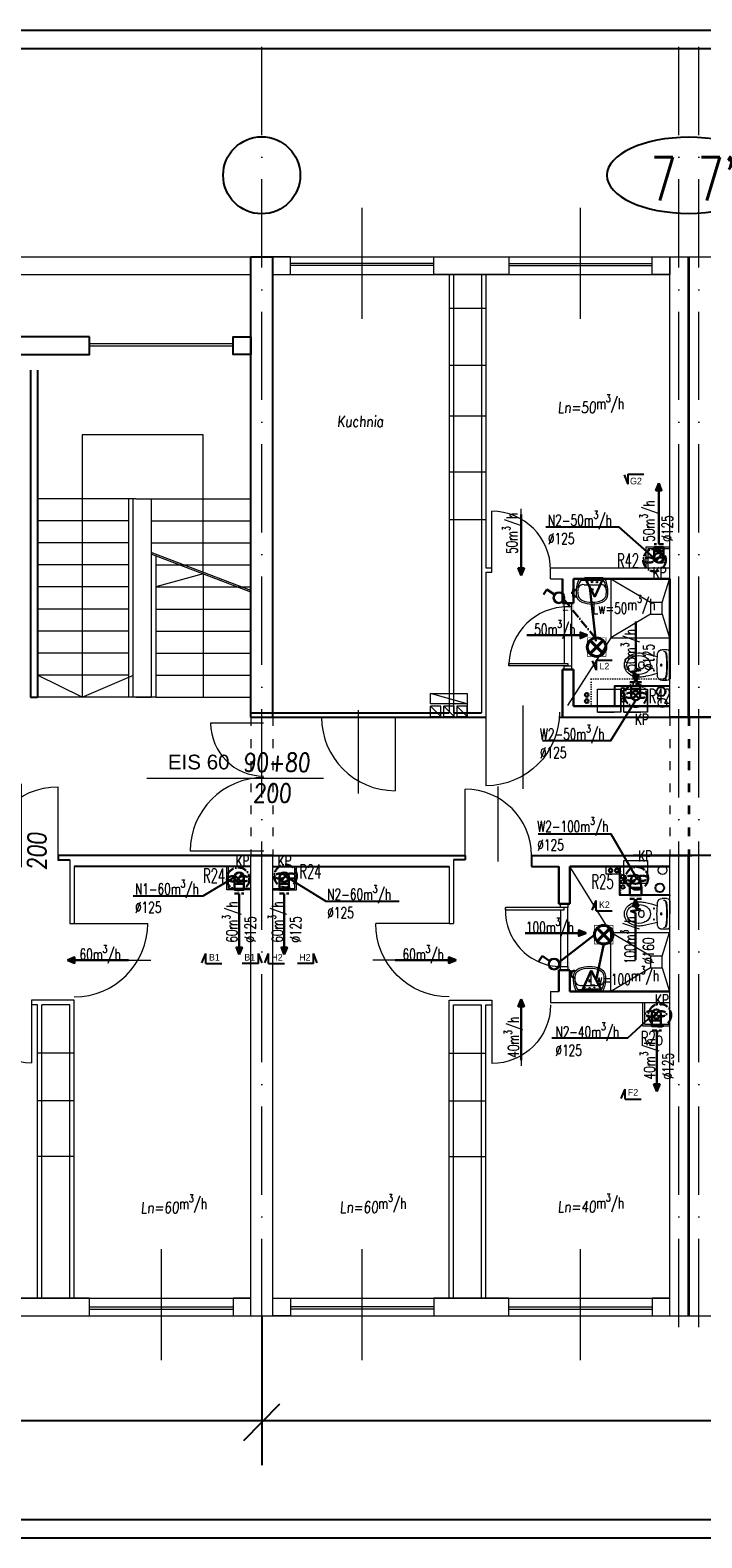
# Model space of a CAD drawing. Header units: millimetres. Extents: x -6513 to 30474, y -6915 to 65597.
# Tile 57 of 256: x -271 to 642, y 5435 to 7485. Entities that reach past the tile are written whole.
import ezdxf
from ezdxf.enums import TextEntityAlignment as Align

# ---------------------------------------------------------------- set-up
doc = ezdxf.new("R2010")
doc.units = ezdxf.units.MM
for name, pattern in [('ACAD_ISO03W100', [30, 12, -18]), ('ACAD_ISO10W100', [18, 12, -3, 0, -3]), ('DASHED', [19.05, 12.7, -6.35]), ('DOT', [6.35, 0, -6.35])]:
    doc.linetypes.add(name, pattern=pattern)
doc.layers.get('0').update_dxf_attribs({"color": 8})
for name, color, linetype in [('A200_General07', 8, 'Continuous'), ('A200_General08', 8, 'Continuous'), ('A270_text04', 8, 'Continuous'), ('DB_inst_pomocn', 8, 'Continuous'), ('DB_WM_nawiew-opis', 8, 'Continuous'), ('DB_WM_odnośniki opis', 8, 'Continuous'), ('DB_WM_wywies-opis', 8, 'Continuous')]:
    doc.layers.add(name, color=color, linetype=linetype)
for name, color, linetype, lineweight in [('A_cienka', 8, 'Continuous', 5), ('A_linia przekroj', 8, 'Continuous', 25), ('A_opisy', 8, 'Continuous', 13), ('A_osie', 8, 'ACAD_ISO10W100', 5), ('A_przerywana', 8, 'ACAD_ISO03W100', 5), ('A_widok', 8, 'Continuous', 13), ('cieńkie', 8, 'Continuous', 9), ('DB-WM-nawiew-opis', 8, 'Continuous', 25), ('DB-WM-nawiew-opis-odnośnik', 8, 'Continuous', 30), ('DB-WM-wywiew-opis', 8, 'Continuous', 25), ('DB-WM-wywiew-opis-odnośnik', 8, 'Continuous', 30), ('DB_WM_nawiew', 8, 'Continuous', 30), ('DB_WM_wywiew', 8, 'Continuous', 30), ('DB_WM_ścianka nowa', 8, 'Continuous', 25), ('E_gniazda wtykowe', 1, 'Continuous', 30), ('E_oświetlenie', 1, 'Continuous', 30), ('E_technologia', 1, 'ACAD_ISO10W100', 30), ('noew ściany archwig', 8, 'Continuous', 9), ('R-TABELKA', 8, 'Continuous', 25), ('snitarne archwig nowe', 8, 'Continuous', 9), ('Stolarka ARCHWIG', 8, 'Continuous', 5), ('widokowe ARCHWIG', 8, 'Continuous', 5), ('wyburzenia', 8, 'DOT', 20), ('Ściany ARCHWIG', 8, 'Continuous', 30)]:
    doc.layers.add(name, color=color, linetype=linetype, lineweight=lineweight)
doc.styles.add('BRH', font='txt')
doc.styles.add('ROMANSS', font='romans.shx', dxfattribs={"width": 0.8, "oblique": 5})
doc.styles.add('SIMPLEXD', font='SIMPLEX.SHX', dxfattribs={"width": 0.6})
doc.styles.get("Standard").update_dxf_attribs({"font": 'txt.shx', "width": 0.9})
doc.styles.add('tabelka', font='ARIAL.TTF')

# ---------------------------------------------------------------- blocks, each defined once
blk = doc.blocks.new('drzwi schem')
at = {"color": 252, "ltscale": 10}
blk.add_line((0.5, -0.093), (0.5, 1.04), dxfattribs=at)
at = {"color": 252}
blk.add_line((0, 0), (0, 1), dxfattribs=at)
blk.add_arc((0, 0), 1, 0, 90, dxfattribs=at)
blk = doc.blocks.new('klop oli 2')
at = {"layer": 'snitarne archwig nowe', "color": 252}
for p, q in [((3.8, 20.9), (10.5, 20.9)), ((0, 17.2), (0, 0)), ((0, -17.2), (0, 0)), ((3.8, 0), (3.8, 1)), ((3.8, 0), (3.8, -1)), ((38.9, 4.5), (37, 4.5)), ((38.9, -4.5), (37, -4.5)), ((3.8, -20.9), (10.5, -20.9))]:
    blk.add_line(p, q, dxfattribs=at)
for centre, radius in [((11.5, 0), 1.27), ((11.5, 0), 1.27), ((21.6, 7.5), 0.706), ((21.6, -7.5), 0.706)]:
    blk.add_circle(centre, radius, dxfattribs=at)
for centre, radius, start, end in [((3.8, 17.2), 3.76, 90, 180), ((10.5, 14.9), 6.02, 6.7931, 90), ((144.9, 0), 141.2, 173.7281, 180), ((144.9, 0), 141.2, 180, 186.2719), ((144.9, 0), 140.5, 173.6694, 180), ((144.9, 0), 140.5, 180, 186.3306), ((8.4, 15), 3.76, 90, 173.7281), ((9, 15.1), 3.76, 100.2428, 173.7859), ((-114.7, 0), 132.1, 0, 6.7931), ((-114.7, 0), 132.1, 353.2069, 0), ((80, -215.2), 235.3, 101.5744, 105.544), ((43.3, 0), 16.9, 173.7581, 180), ((43.3, 0), 16.9, 180, 186.2419), ((37.3, 0.7), 10.9, 117.4027, 173.7581), ((43.1, -10.6), 23.5, 101.6195, 117.4027), ((44.8, -39.8), 56.5, 94.3794, 102.2907), ((63.6, 0), 28.2, 173.3508, 180), ((63.6, 0), 28.2, 180, 186.6492), ((37, 3.1), 1.41, 90, 173.3508), ((42.4, -7.4), 20.3, 60.8839, 101.6195), ((38.9, 1.7), 2.82, 36.8699, 90), ((41.4, -8), 24.5, 51.2869, 92.3028), ((36.6, 0), 5.65, 0, 36.8699), ((36.6, 0), 5.65, 323.1301, 0), ((46.6, 0), 11.8, 0, 60.8839), ((46.6, 0), 11.8, 299.1161, 0), ((46.6, 0), 15.1, 0, 47.5638), ((46.6, 0), 15.1, 312.4362, 0), ((3.8, -17.2), 3.76, 180, 270), ((8.4, -15), 3.76, 186.2719, 270), ((9, -15.1), 3.76, 186.2141, 259.7572), ((10.5, -14.9), 6.02, 270, 353.2069), ((80, 215.2), 235.3, 254.456, 258.4256), ((37.3, -0.7), 10.9, 186.2419, 242.5973), ((43.1, 10.6), 23.5, 242.5973, 258.3805), ((44.8, 39.8), 56.5, 257.7093, 265.6206), ((37, -3.1), 1.41, 186.6492, 270), ((42.4, 7.4), 20.3, 258.3805, 299.1161), ((38.9, -1.7), 2.82, 270, 323.1301), ((41.4, 8), 24.5, 267.6972, 308.7131)]:
    blk.add_arc(centre, radius, start, end, dxfattribs=at)
blk = doc.blocks.new('umywalka oli2')
at = {"layer": 'snitarne archwig nowe', "color": 252}
for p, q in [((20.9, 21.6), (13.7, 21.6)), ((0, 17.6), (0, 0)), ((0, 0), (0, -17.6)), ((2, 15.4), (2, 0)), ((2, 0), (2, -15.4)), ((7.9, 0), (7.9, 10.8)), ((7.9, -10.8), (7.9, 0)), ((13.7, -21.6), (20.9, -21.6))]:
    blk.add_line(p, q, dxfattribs=at)
for centre, radius in [((4.1, 0), 1.11), ((4.5, 6.6), 0.994), ((14.5, 0), 1.48), ((14.5, 0), 0.946), ((4.5, -6.6), 0.994)]:
    blk.add_circle(centre, radius, dxfattribs=at)
for centre, radius, start, end in [((15.6, -9.9), 31.5, 93.3155, 119.5931), ((20.2, 9.5), 12.2, 20.9395, 86.4287), ((14.2, -1.1), 20.5, 88.5847, 126.5008), ((15.3, 12), 7.48, 91.7023, 188.8292), ((17.3, -1.9), 21.5, 82.9063, 97.0937), ((20.4, 10.2), 9.2, 23.1986, 92.7468), ((-1.2, 0), 33.1, 360, 24.6987), ((-1.2, 0), 33.1, 335.3013, 0), ((-3.2, 0), 37.4, 360, 21.6896), ((-3.2, 0), 37.4, 338.3104, 0), ((15.6, 9.9), 31.5, 240.4069, 266.6845), ((14.2, 1.1), 20.5, 233.4992, 271.4153), ((15.3, -12), 7.48, 171.1708, 268.2977), ((17.3, 1.9), 21.5, 262.9063, 277.0937), ((20.4, -10.2), 9.2, 267.2532, 336.8014), ((20.2, -9.5), 12.2, 273.5713, 339.0605)]:
    blk.add_arc(centre, radius, start, end, dxfattribs=at)
blk = doc.blocks.new('A$C2355049C')
at = {"layer": 'DB-WM-nawiew-opis-odnośnik'}
h = blk.add_hatch(color=256, dxfattribs=at)
h.paths.add_polyline_path([(0, -9.8), (3.9, -9.8), (0, 0)])
h.paths.add_polyline_path([(0, 0), (-3.9, -9.8), (0, -9.8)])
at = {"layer": 'DB-WM-nawiew-opis-odnośnik', "flags": 128}
for points in [[(0, 0), (-3.9, -9.8), (0, -9.8)], [(0, -82.9), (0, 0)], [(0, 0), (3.9, -9.8), (0, -9.8)]]:
    blk.add_lwpolyline(points, dxfattribs=at)
blk = doc.blocks.new('A$C620C4C60')
at = {"layer": 'DB-WM-wywiew-opis-odnośnik'}
h = blk.add_hatch(color=256, dxfattribs=at)
h.paths.add_polyline_path([(0, 0), (9.8, 3.9), (9.8, 0)])
h.paths.add_polyline_path([(9.8, 0), (9.8, -3.9), (0, 0)])
at = {"layer": 'DB-WM-wywiew-opis-odnośnik', "flags": 128}
for points in [[(0, 0), (9.8, 3.9), (9.8, 0)], [(0, 0), (12.1, 0)], [(0, 0), (9.8, -3.9), (9.8, 0)], [(12.1, 0), (14.4, -6.5), (16.6, 6.4), (18.9, 0)], [(18.9, 0), (82.9, 0)]]:
    blk.add_lwpolyline(points, dxfattribs=at)
blk = doc.blocks.new('Sect Mk right')
at = {"layer": 'A200_General07', "color": 1}
for p, q in [((0, 6.01), (0, -0.21)), ((0, 6.01), (3.92, 6.01)), ((0.29, 7.48), (3.92, 6.01))]:
    blk.add_line(p, q, dxfattribs=at)
at = {"layer": 'A270_text04', "color": 0, "style": 'BRH'}
blk.add_attdef('-', text='', height=4.51, dxfattribs=at).set_placement((1.77, 1.49), align=Align.MIDDLE)
blk = doc.blocks.new('gw1')
at = {"layer": 'E_gniazda wtykowe'}
for p, q in [((99083.8, 55833.1), (99083.8, 55845.4)), ((99083.8, 55839.3), (99080.1, 55839.3))]:
    blk.add_line(p, q, dxfattribs=at)
blk.add_arc((99089.8, 55839), 6.04, 87.7958, 267.7958, dxfattribs=at)
blk = doc.blocks.new('raster')
at = {"layer": 'E_oświetlenie', "lineweight": 40}
for p, q in [((-21.2, 21.2), (21.2, -21.2)), ((21.2, 21.2), (-21.2, -21.2))]:
    blk.add_line(p, q, dxfattribs=at)
at = {"layer": 'E_oświetlenie', "const_width": 2}
blk.add_lwpolyline([(-30, -30), (30, -30), (30, 30), (-30, 30)], close=True, dxfattribs=at)
at = {"layer": 'E_oświetlenie', "lineweight": 40}
blk.add_circle((0, 0), 30, dxfattribs=at)

msp = doc.modelspace()

# ---------------------------------------------------------------- linework, layer by layer
at = {"layer": 'A_cienka', "ltscale": 10}
for p, q in [((180.054, 7092.253), (180.054, 7243.05)), ((477.054, 7092.253), (477.054, 7243.05)), ((-92.946, 5676.253), (-92.946, 5827.05)), ((180.054, 5676.253), (180.054, 5827.05)), ((477.054, 5676.253), (477.054, 5827.05))]:
    msp.add_line(p, q, dxfattribs=at)
at = {"layer": 'A_cienka'}
for p, q in [((-2791.446, 7176.652), (2345.554, 7176.652)), ((-2791.446, 7176.652), (4632.554, 7176.652)), ((277.554, 7167.652), (82.554, 7167.652)), ((277.554, 7164.652), (82.554, 7164.652)), ((379.554, 7167.652), (574.554, 7167.652)), ((379.554, 7164.652), (574.554, 7164.652)), ((-511.446, 7152.652), (28.554, 7152.652)), ((58.554, 7152.652), (598.554, 7152.652)), ((623.554, 7152.652), (625.554, 7152.652)), ((298.554, 7106.773), (348.554, 7106.773)), ((-190.446, 7058.652), (4.554, 7058.652)), ((-190.446, 7055.652), (4.554, 7055.652)), ((298.554, 7029.283), (348.554, 7029.283)), ((298.554, 6960.247), (348.554, 6960.247)), ((298.554, 6884.166), (348.554, 6884.166)), ((298.554, 6819.356), (348.554, 6819.356)), ((-211.446, 6093.947), (-261.446, 6093.947)), ((298.554, 6093.947), (348.554, 6093.947)), ((-211.446, 6029.137), (-261.446, 6029.137)), ((298.554, 6029.137), (348.554, 6029.137)), ((-211.446, 5953.057), (-261.446, 5953.057)), ((298.554, 5953.057), (348.554, 5953.057)), ((-511.446, 5760.652), (28.554, 5760.652)), ((-190.446, 5748.652), (4.554, 5748.652)), ((-190.446, 5745.652), (4.554, 5745.652)), ((58.554, 5760.652), (598.554, 5760.652)), ((277.554, 5748.652), (82.554, 5748.652)), ((277.554, 5745.652), (82.554, 5745.652)), ((379.554, 5748.652), (574.554, 5748.652)), ((379.554, 5745.652), (574.554, 5745.652)), ((623.554, 5760.652), (625.554, 5760.652)), ((-2791.446, 5736.652), (2345.554, 5736.652)), ((-2791.446, 5736.652), (7529.554, 5736.652))]:
    msp.add_line(p, q, dxfattribs=at)
at = {"layer": 'A_linia przekroj'}
for p, q in [((28.554, 6550.652), (28.554, 7176.652)), ((28.554, 7176.652), (58.554, 7176.652)), ((58.554, 6550.652), (58.554, 7176.652)), ((-270.868, 7022.385), (-270.868, 6577.652)), ((-261.446, 7022.385), (-261.446, 6577.652)), ((58.554, 6550.652), (58.554, 6877.269)), ((-270.868, 6577.652), (-261.446, 6577.652)), ((28.554, 6556.652), (298.554, 6556.652)), ((28.554, 6550.652), (348.554, 6550.652)), ((304.554, 6556.652), (342.554, 6556.652)), ((449.554, 6550.652), (806.994, 6550.652)), ((838.768, 6550.652), (598.554, 6550.652)), ((58.554, 6362.652), (-233.232, 6362.652)), ((-233.232, 6362.652), (-233.232, 6356.652)), ((-233.232, 6356.652), (-217.446, 6356.652)), ((28.554, 6362.652), (320.339, 6362.652)), ((320.339, 6356.652), (304.554, 6356.652)), ((320.339, 6362.652), (320.339, 6356.652)), ((410.339, 6362.652), (628.554, 6362.652)), ((410.339, 6362.652), (410.339, 6347.652)), ((838.768, 6362.652), (598.554, 6362.652)), ((28.554, 6347.652), (-211.446, 6347.652)), ((58.554, 6347.652), (298.554, 6347.652)), ((410.339, 6347.652), (447.554, 6347.652))]:
    msp.add_line(p, q, dxfattribs=at)
for points in [[(-190.446, 7067.652), (-292.446, 7067.652), (-292.446, 7043.652), (-190.446, 7043.652)], [(28.554, 7043.652), (4.554, 7043.652), (4.554, 7067.652), (28.554, 7067.652)]]:
    msp.add_lwpolyline(points, close=True, dxfattribs=at)
at = {"layer": 'A_osie', "ltscale": 10}
for p, q in [((43.554, 5721.209), (43.554, 7473.268)), ((611.035, 5721.209), (611.035, 7473.268)), ((638.115, 5721.209), (638.115, 7473.268))]:
    msp.add_line(p, q, dxfattribs=at)
at = {"layer": 'A_przerywana', "linetype": 'ByBlock'}
for p, q in [((598.554, 6781.652), (566.054, 6781.652)), ((566.054, 6781.652), (566.054, 6753.652)), ((598.554, 6779.652), (568.554, 6779.652)), ((568.554, 6779.652), (568.554, 6753.652)), ((-3.946, 6315.652), (-3.946, 6347.652)), ((-1.446, 6317.652), (-1.446, 6347.652)), ((88.554, 6317.652), (88.554, 6347.652)), ((91.054, 6315.652), (91.054, 6347.652)), ((28.554, 6315.652), (-3.946, 6315.652)), ((28.554, 6317.652), (-1.446, 6317.652)), ((58.554, 6317.652), (88.554, 6317.652)), ((58.554, 6315.652), (91.054, 6315.652)), ((562.054, 6130.652), (562.054, 6162.652)), ((564.554, 6132.652), (564.554, 6162.652)), ((598.554, 6130.652), (562.054, 6130.652)), ((598.554, 6132.652), (564.554, 6132.652))]:
    msp.add_line(p, q, dxfattribs=at)
at = {"layer": 'A_przerywana'}
for p, q in [((28.554, 6550.652), (28.554, 6362.652)), ((58.554, 6550.652), (58.554, 6362.652)), ((598.554, 6550.652), (598.554, 6362.652)), ((623.554, 6550.652), (623.554, 6362.652)), ((625.554, 6550.652), (625.554, 6362.652))]:
    msp.add_line(p, q, dxfattribs=at)
at = {"layer": 'A_przerywana', "color": 252}
for p, q in [((28.554, 6550.652), (28.554, 6362.652)), ((28.554, 6550.652), (28.554, 6362.652)), ((58.554, 6550.652), (58.554, 6362.652)), ((58.554, 6550.652), (58.554, 6362.652)), ((58.554, 6550.652), (58.554, 6362.652)), ((58.554, 6550.652), (58.554, 6362.652)), ((598.554, 6550.652), (598.554, 6362.652)), ((598.554, 6550.652), (598.554, 6362.652)), ((623.554, 6550.652), (623.554, 6362.652)), ((623.554, 6550.652), (623.554, 6362.652)), ((625.554, 6550.652), (625.554, 6362.652)), ((625.554, 6550.652), (625.554, 6362.652))]:
    msp.add_line(p, q, dxfattribs=at)
at = {"layer": 'A_widok', "ltscale": 5}
for p, q in [((598.554, 6550.652), (598.554, 7176.652)), ((598.554, 6550.652), (598.554, 7176.652)), ((598.554, 7176.652), (623.554, 7176.652)), ((623.554, 6550.652), (623.554, 7176.652)), ((625.554, 6550.652), (625.554, 7176.652)), ((625.554, 7176.652), (650.554, 7176.652)), ((298.554, 7152.652), (298.554, 6556.652)), ((304.554, 7152.652), (304.554, 6753.652)), ((342.554, 7152.652), (342.554, 6753.652)), ((348.554, 7152.652), (348.554, 6753.652)), ((-127.868, 6847.652), (-261.446, 6847.652)), ((-137.702, 6847.652), (-137.702, 6577.652)), ((-131.702, 6847.652), (-131.702, 6577.652)), ((-127.868, 6847.652), (28.554, 6847.652)), ((-106.612, 6847.652), (-106.612, 6577.652)), ((-212.145, 6817.652), (-261.446, 6817.652)), ((-137.702, 6817.652), (-212.145, 6817.652)), ((-106.612, 6817.652), (-26.17, 6817.652)), ((-26.17, 6817.652), (28.554, 6817.652)), ((-137.702, 6787.652), (-261.446, 6787.652)), ((-106.612, 6787.652), (28.554, 6787.652)), ((28.554, 6722.961), (-106.612, 6774.509)), ((28.554, 6720.821), (-106.612, 6772.369)), ((-100.612, 6770.08), (-100.612, 6577.652)), ((-137.702, 6757.652), (-261.446, 6757.652)), ((-100.612, 6757.652), (28.554, 6757.652)), ((304.554, 6753.652), (304.554, 6556.652)), ((342.554, 6753.652), (342.554, 6556.652)), ((348.554, 6753.652), (356.46, 6753.652)), ((348.554, 6747.652), (348.554, 6550.652)), ((348.554, 6747.652), (356.46, 6747.652)), ((356.46, 6747.652), (356.46, 6753.652)), ((436.46, 6753.652), (598.554, 6753.652)), ((436.46, 6738.652), (436.46, 6753.652)), ((-137.702, 6727.652), (-261.446, 6727.652)), ((-100.612, 6727.652), (28.554, 6727.652)), ((436.46, 6738.652), (452.554, 6738.652)), ((-137.702, 6697.652), (-261.446, 6697.652)), ((-100.612, 6697.652), (28.554, 6697.652)), ((-137.702, 6667.652), (-261.446, 6667.652)), ((-100.612, 6667.652), (28.554, 6667.652)), ((-137.702, 6637.652), (-261.446, 6637.652)), ((-100.612, 6637.652), (28.554, 6637.652)), ((-200.868, 6577.652), (-261.446, 6607.652)), ((-137.702, 6607.652), (-261.446, 6607.652)), ((-100.612, 6607.652), (28.554, 6607.652)), ((-137.702, 6577.652), (-261.446, 6577.652)), ((-100.612, 6577.652), (-137.702, 6577.652)), ((-127.868, 6577.652), (-131.702, 6577.652)), ((-127.868, 6577.652), (-106.612, 6577.652)), ((-100.612, 6577.652), (28.554, 6577.652)), ((46.115, 6542.556), (-25.885, 6542.556)), ((-112.658, 6467.83), (127.421, 6467.83)), ((-217.446, 6356.652), (-217.446, 6270.236)), ((46.306, 6368.479), (-53.694, 6368.479)), ((28.554, 5736.652), (28.554, 6362.652)), ((58.554, 5736.652), (58.554, 6362.652)), ((304.554, 6356.652), (304.554, 6270.236)), ((598.554, 5736.652), (598.554, 6362.652)), ((623.554, 5736.652), (623.554, 6362.652)), ((625.554, 5736.652), (625.554, 6362.652)), ((-211.446, 6347.652), (-211.446, 6270.236)), ((298.554, 6347.652), (298.554, 6270.236)), ((-217.446, 6270.236), (-211.446, 6270.236)), ((298.554, 6270.236), (304.554, 6270.236)), ((436.46, 6177.652), (447.554, 6177.652)), ((436.46, 6177.652), (436.46, 6162.652)), ((-211.446, 6165.652), (-269.353, 6165.652)), ((-269.353, 6165.652), (-269.353, 6159.652)), ((-261.446, 6159.652), (-269.353, 6159.652)), ((-261.446, 5760.652), (-261.446, 6159.652)), ((-255.446, 5760.652), (-255.446, 6159.652)), ((-217.446, 6159.652), (-255.446, 6159.652)), ((-217.446, 5760.652), (-217.446, 6159.652)), ((-211.446, 5760.652), (-211.446, 6165.652)), ((298.554, 5760.652), (298.554, 6165.652)), ((298.554, 6165.652), (356.46, 6165.652)), ((304.554, 5760.652), (304.554, 6159.652)), ((304.554, 6159.652), (342.554, 6159.652)), ((342.554, 5760.652), (342.554, 6159.652)), ((348.554, 5760.652), (348.554, 6159.652)), ((348.554, 6159.652), (356.46, 6159.652)), ((356.46, 6165.652), (356.46, 6159.652)), ((436.46, 6162.652), (598.554, 6162.652)), ((28.554, 5736.652), (58.554, 5736.652)), ((598.554, 5736.652), (623.554, 5736.652)), ((625.554, 5736.652), (650.554, 5736.652))]:
    msp.add_line(p, q, dxfattribs=at)
at = {"layer": 'A_widok'}
for p, q in [((-36.029, 6934.549), (-200.868, 6934.549)), ((-200.868, 6934.549), (-200.868, 6847.652)), ((-36.029, 6745.451), (-36.029, 6934.549)), ((-36.029, 6745.451), (-100.612, 6727.652)), ((-36.029, 6745.451), (-36.029, 6577.652))]:
    msp.add_line(p, q, dxfattribs=at)
at = {"layer": 'A_widok', "ltscale": 5}
for points in [[(58.554, 7152.652), (82.554, 7152.652), (82.554, 7176.652), (58.554, 7176.652)], [(277.554, 7176.652), (379.554, 7176.652), (379.554, 7152.652), (277.554, 7152.652)], [(598.554, 7152.652), (574.554, 7152.652), (574.554, 7176.652), (598.554, 7176.652)], [(-292.446, 5736.652), (-190.446, 5736.652), (-190.446, 5760.652), (-292.446, 5760.652)], [(28.554, 5760.652), (4.554, 5760.652), (4.554, 5736.652), (28.554, 5736.652)], [(58.554, 5760.652), (82.554, 5760.652), (82.554, 5736.652), (58.554, 5736.652)], [(277.554, 5736.652), (379.554, 5736.652), (379.554, 5760.652), (277.554, 5760.652)], [(598.554, 5760.652), (574.554, 5760.652), (574.554, 5736.652), (598.554, 5736.652)]]:
    msp.add_lwpolyline(points, close=True, dxfattribs=at)
msp.add_lwpolyline([(-200.868, 6847.652), (-200.868, 6577.652), (-130.868, 6607.652)], dxfattribs=at)
for centre, radius, start, end in [((46.115, 6542.556), 72, 180, 270), ((46.306, 6368.479), 100, 90, 180)]:
    msp.add_arc(centre, radius, start, end, dxfattribs=at)
at = {"layer": 'cieńkie'}
for p, q in [((273.115, 6582.652), (323.115, 6582.652)), ((323.115, 6568.652), (273.206, 6582.652)), ((273.206, 6568.652), (273.206, 6582.652)), ((293.615, 6582.652), (320.615, 6582.652)), ((323.115, 6582.652), (323.115, 6551.652)), ((500.115, 6588.652), (532.115, 6588.652)), ((500.115, 6557.652), (500.115, 6588.652)), ((502.615, 6588.652), (529.615, 6588.652)), ((532.115, 6557.652), (532.115, 6588.652)), ((532.115, 6588.652), (532.115, 6557.652)), ((536.115, 6588.652), (568.115, 6588.652)), ((536.115, 6557.652), (536.115, 6588.652)), ((538.615, 6588.652), (565.615, 6588.652)), ((568.115, 6588.652), (568.115, 6557.652)), ((287.115, 6565.652), (273.115, 6565.652)), ((287.115, 6551.652), (273.115, 6565.652)), ((273.115, 6551.652), (273.115, 6565.652)), ((323.115, 6568.652), (273.206, 6568.652)), ((287.115, 6551.652), (287.115, 6565.652)), ((305.115, 6565.652), (291.115, 6565.652)), ((291.115, 6551.652), (291.115, 6565.652)), ((305.115, 6551.652), (291.115, 6565.652)), ((305.115, 6551.652), (305.115, 6565.652)), ((323.115, 6565.652), (309.115, 6565.652)), ((309.115, 6565.652), (309.115, 6551.652)), ((309.115, 6565.652), (323.115, 6551.652)), ((323.115, 6551.652), (323.115, 6565.652)), ((532.115, 6557.652), (532.115, 6571.652)), ((568.115, 6557.652), (568.115, 6571.652)), ((273.115, 6551.652), (287.115, 6551.652)), ((291.115, 6551.652), (305.115, 6551.652)), ((309.115, 6551.652), (323.115, 6551.652)), ((500.115, 6557.652), (514.115, 6557.652)), ((532.115, 6557.652), (500.115, 6557.652)), ((509.115, 6557.652), (523.115, 6557.652)), ((536.115, 6557.652), (550.115, 6557.652)), ((568.115, 6557.652), (536.115, 6557.652)), ((545.115, 6557.652), (559.115, 6557.652)), ((536.115, 6355.652), (568.115, 6355.652)), ((536.115, 6324.652), (536.115, 6355.652)), ((538.615, 6355.652), (565.615, 6355.652)), ((568.115, 6355.652), (568.115, 6324.652)), ((568.115, 6324.652), (568.115, 6338.652)), ((536.115, 6324.652), (550.115, 6324.652)), ((568.115, 6324.652), (536.115, 6324.652)), ((545.115, 6324.652), (559.115, 6324.652))]:
    msp.add_line(p, q, dxfattribs=at)
for centre in [(588.741, 6569.907), (588.741, 6342.719)]:
    msp.add_circle(centre, 6, dxfattribs=at)
at = {"layer": 'DB-WM-nawiew-opis'}
for points in [[(429.952, 6809.508), (529.047, 6809.508), (578.787, 6765.642)], [(-131.106, 6307.768), (-36.125, 6307.768), (7.76, 6333.879)], [(230.6, 6299.964), (131.282, 6299.964), (79.146, 6332.339)], [(438.241, 6114.449), (541.643, 6114.449), (576.202, 6146.118)]]:
    msp.add_lwpolyline(points, dxfattribs=at)
at = {"layer": 'DB-WM-wywiew-opis'}
for points in [[(425.382, 6518.923), (518.537, 6518.863), (552.204, 6573.964)], [(419.45, 6391.969), (518.484, 6391.969), (551.065, 6335.849)]]:
    msp.add_lwpolyline(points, dxfattribs=at)
at = {"layer": 'DB_inst_pomocn'}
for centre, radius in [((534.811, 6588.1), 2.5), ((534.811, 6581.044), 2.5), ((586.571, 6585.349), 6), ((534.811, 6573.873), 2.5), ((534.811, 6333.948), 2.5), ((534.811, 6326.892), 2.5), ((534.811, 6319.721), 2.5), ((584.94, 6318.522), 6)]:
    msp.add_circle(centre, radius, dxfattribs=at)
at = {"layer": 'DB_WM_nawiew', "linetype": 'DASHED', "ltscale": 0.5}
for points in [[(589.866, 6785.725), (577.366, 6785.725)], [(6.698, 6310.652), (19.198, 6310.652)], [(67.909, 6310.652), (80.409, 6310.652)], [(574.748, 6124.652), (587.248, 6124.652)]]:
    msp.add_lwpolyline(points, dxfattribs=at)
at = {"layer": 'DB_WM_nawiew'}
for points in [[(589.866, 6772.367), (589.866, 6781.652), (577.366, 6781.652), (577.366, 6772.367)], [(589.866, 6767.367), (589.866, 6776.367), (577.366, 6776.367), (577.366, 6767.367)], [(587.518, 6772.249), (579.715, 6762.484)], [(9.047, 6328.128), (16.849, 6337.893)], [(70.258, 6328.128), (78.061, 6337.893)], [(6.698, 6333.01), (6.698, 6324.01), (19.198, 6324.01), (19.198, 6333.01)], [(6.698, 6324.01), (6.698, 6315.652), (19.198, 6315.652), (19.198, 6324.01)], [(67.909, 6333.01), (67.909, 6324.01), (80.409, 6324.01), (80.409, 6333.01)], [(67.909, 6324.01), (67.909, 6315.652), (80.409, 6315.652), (80.409, 6324.01)], [(67.909, 6322.21), (67.909, 6315.652), (80.409, 6315.652), (80.409, 6322.21)], [(576.452, 6142.128), (584.255, 6151.893)], [(574.104, 6147.01), (574.104, 6138.01), (586.604, 6138.01), (586.604, 6147.01)], [(574.104, 6139.01), (574.104, 6130.652), (586.604, 6130.652), (586.604, 6139.01)]]:
    msp.add_lwpolyline(points, dxfattribs=at)
at = {"layer": 'DB_WM_odnośniki opis'}
msp.add_circle((43.554, 7287.418), 52.401, dxfattribs=at)
at = {"layer": 'DB_WM_odnośniki opis', "color": 0, "extrusion": (0, 0, -1)}
msp.add_ellipse((624.568, 7287.418), major_axis=(111.531, 0), ratio=0.46389876, dxfattribs=at)
at = {"layer": 'DB_WM_wywies-opis'}
for p, q in [((19.087, 5567.235), (68.02, 5616.725)), ((19.087, 5567.235), (68.02, 5616.725)), ((-2862.854, 5594.127), (100.444, 5594.127)), ((13.794, 5594.127), (2369.559, 5594.127))]:
    msp.add_line(p, q, dxfattribs=at)
for points in [[(43.554, 5736.652), (43.554, 5548.498)], [(43.554, 5721.209), (43.554, 5533.492)]]:
    msp.add_lwpolyline(points, dxfattribs=at)
at = {"layer": 'DB_WM_wywiew', "linetype": 'DASHED', "ltscale": 0.5}
for points in [[(544.208, 6598.422), (560.208, 6598.422)], [(560.115, 6303.708), (544.115, 6303.708)]]:
    msp.add_lwpolyline(points, dxfattribs=at)
at = {"layer": 'DB_WM_wywiew'}
for points in [[(558.458, 6588.908), (558.458, 6592.908), (545.958, 6592.908), (545.958, 6588.908)], [(558.458, 6579.908), (558.458, 6588.908), (545.958, 6588.908), (545.958, 6579.908)], [(556.109, 6584.79), (548.306, 6575.025)], [(555.961, 6335.077), (548.268, 6325.226)], [(545.865, 6330.152), (544.115, 6318.652), (560.115, 6318.652), (558.365, 6330.152)], [(560.115, 6318.652), (560.234, 6308.808), (544.234, 6308.808), (544.115, 6318.652)]]:
    msp.add_lwpolyline(points, dxfattribs=at)
at = {"layer": 'DB_WM_wywiew', "color": 240}
for centre in [(583.616, 6767.367), (552.208, 6579.908), (12.948, 6333.01), (74.159, 6333.01), (580.354, 6147.01)]:
    msp.add_circle(centre, 6.25, dxfattribs=at)
at = {"layer": 'DB_WM_wywiew', "color": 1}
msp.add_circle((552.115, 6330.152), 6.25, dxfattribs=at)
at = {"layer": 'DB_WM_ścianka nowa'}
for points in [[(598.554, 6592.908), (523.554, 6592.908), (523.554, 6565.652)], [(598.554, 6308.808), (530.554, 6308.808), (530.554, 6347.524)]]:
    msp.add_lwpolyline(points, dxfattribs=at)
at = {"layer": 'E_oświetlenie'}
for p, q in [((431.546, 6724.391), (426.845, 6717.615)), ((441.838, 6717.251), (431.546, 6724.391)), ((496.618, 6714.114), (483.077, 6740.167)), ((507.861, 6739.811), (483.077, 6740.167)), ((497.779, 6653.843), (489.848, 6727.14)), ((496.618, 6714.114), (507.861, 6739.811)), ((496.107, 6254.85), (447.923, 6217.589)), ((508.707, 6242.25), (498.379, 6193.277)), ((425.019, 6225.558), (420.318, 6218.782)), ((435.212, 6219.078), (424.92, 6226.218)), ((491.609, 6206.304), (480.366, 6180.607)), ((491.609, 6206.304), (505.149, 6180.251)), ((480.366, 6180.607), (505.149, 6180.251))]:
    msp.add_line(p, q, dxfattribs=at)
at = {"layer": 'E_oświetlenie', "const_width": 1.05}
for points in [[(483.077, 6740.167), (496.618, 6714.114), (507.861, 6739.811)], [(505.149, 6180.251), (491.609, 6206.304), (480.366, 6180.607)]]:
    msp.add_lwpolyline(points, close=True, dxfattribs=at)
at = {"layer": 'E_oświetlenie'}
for centre in [(447.797, 6713.117), (441.171, 6214.944)]:
    msp.add_circle(centre, 7.252, dxfattribs=at)
at = {"layer": 'E_technologia'}
for p, q in [((576.61, 6765.609), (579.014, 6762.83)), ((579.014, 6765.609), (576.61, 6762.83)), ((497.275, 6658.499), (453.716, 6711.825)), ((551.027, 6581.594), (553.432, 6578.815)), ((553.432, 6581.594), (551.027, 6578.815)), ((74.745, 6335.938), (77.15, 6333.159)), ((77.15, 6335.938), (74.745, 6333.159)), ((10.406, 6332.272), (12.811, 6329.493)), ((12.811, 6332.272), (10.406, 6329.493)), ((552.495, 6333.012), (554.899, 6330.233)), ((554.899, 6333.012), (552.495, 6330.233)), ((578.282, 6148.685), (580.687, 6145.906)), ((580.687, 6148.685), (578.282, 6145.906))]:
    msp.add_line(p, q, dxfattribs=at)
for centre in [(577.812, 6764.22), (552.23, 6580.205), (11.608, 6330.882), (75.948, 6334.548), (553.697, 6331.622), (585.013, 6145.45)]:
    msp.add_circle(centre, 15.427, dxfattribs=at)
for centre, start_param, end_param in [((570.185, 6764.22), 3.54986568, 9.01650493), ((585.439, 6764.22), 0.40827303, 5.87491228), ((544.603, 6580.205), 3.54986568, 9.01650493), ((559.856, 6580.205), 0.40827303, 5.87491228), ((68.321, 6334.548), 3.54986568, 9.01650493), ((83.574, 6334.548), 0.40827303, 5.87491228), ((546.07, 6331.622), 3.54986568, 9.01650493), ((561.324, 6331.622), 0.40827303, 5.87491228), ((3.981, 6330.882), 3.54986568, 9.01650493), ((19.235, 6330.882), 0.40827303, 5.87491228), ((571.857, 6147.295), 3.54986568, 9.01650493), ((587.111, 6147.295), 0.40827303, 5.87491228)]:
    msp.add_ellipse(centre, major_axis=(-7, 0), ratio=0.5, start_param=start_param, end_param=end_param, dxfattribs=at)
at = {"layer": 'R-TABELKA'}
for p, q in [((-3151.084, 7484.806), (8312.828, 7484.806)), ((-3026.084, 7459.806), (8287.828, 7459.806)), ((-3026.084, 5459.723), (8287.828, 5459.723)), ((-3151.084, 5434.723), (8312.828, 5434.723))]:
    msp.add_line(p, q, dxfattribs=at)
at = {"layer": 'snitarne archwig nowe'}
for p, q in [((518.397, 6658.495), (459.554, 6566.652)), ((518.397, 6257.808), (462.554, 6347.652))]:
    msp.add_line(p, q, dxfattribs=at)
for points in [[(518.397, 6738.652), (518.397, 6658.495), (598.554, 6658.495)], [(572.397, 6706.495), (518.397, 6738.495)], [(588.397, 6706.495), (598.397, 6738.495)], [(572.397, 6690.495), (518.397, 6658.495)], [(588.397, 6690.495), (598.397, 6658.495)], [(518.397, 6177.652), (518.397, 6257.808), (598.554, 6257.808)], [(572.397, 6225.808), (518.397, 6257.808)], [(588.397, 6225.808), (598.397, 6257.808)], [(572.397, 6209.808), (518.397, 6177.808)], [(588.397, 6209.808), (598.397, 6177.808)]]:
    msp.add_lwpolyline(points, dxfattribs=at)
for points in [[(588.397, 6706.495), (572.397, 6706.495), (572.397, 6690.495), (588.397, 6690.495)], [(588.397, 6225.808), (572.397, 6225.808), (572.397, 6209.808), (588.397, 6209.808)]]:
    msp.add_lwpolyline(points, close=True, dxfattribs=at)
at = {"layer": 'Stolarka ARCHWIG'}
for p, q in [((379.743, 6620.652), (379.743, 6623.652)), ((379.743, 6623.652), (459.743, 6623.652)), ((379.743, 6623.652), (379.743, 6620.652)), ((459.743, 6623.652), (459.743, 6620.652)), ((459.743, 6620.652), (379.743, 6620.652)), ((455.054, 6291.652), (375.054, 6291.652)), ((375.054, 6288.652), (375.054, 6291.652)), ((375.054, 6288.652), (455.054, 6288.652)), ((455.054, 6288.652), (455.054, 6291.652))]:
    msp.add_line(p, q, dxfattribs=at)
for points in [[(459.743, 6700.652), (454.743, 6700.652), (454.743, 6705.652), (464.743, 6705.652), (464.743, 6700.652), (457.243, 6700.652)], [(454.743, 6700.652), (454.743, 6623.652)], [(464.743, 6700.652), (464.743, 6620.652)], [(459.743, 6615.652), (454.743, 6615.652), (454.743, 6620.652), (464.743, 6620.652), (464.743, 6615.652), (457.243, 6615.652)], [(455.054, 6296.652), (460.054, 6296.652), (460.054, 6291.652), (450.054, 6291.652), (450.054, 6296.652), (457.554, 6296.652)], [(450.054, 6288.652), (450.054, 6211.543)], [(460.054, 6211.652), (460.054, 6291.652)], [(455.054, 6211.652), (460.054, 6211.652), (460.054, 6206.652), (450.054, 6206.652), (450.054, 6211.652), (457.554, 6211.652)], [(455.054, 6211.652), (460.054, 6211.652), (460.054, 6206.652), (450.054, 6206.652), (450.054, 6211.652), (457.554, 6211.652)]]:
    msp.add_lwpolyline(points, dxfattribs=at)
for centre, radius, start, end in [((459.642, 6620.698), 79.953, 89.92751, 177.883109), ((450.91, 6287.443), 75.905, 177.955304, 273.129127)]:
    msp.add_arc(centre, radius, start, end, dxfattribs=at)
at = {"layer": 'widokowe ARCHWIG'}
for p, q in [((598.554, 6602.652), (598.554, 6602.652)), ((531.554, 6347.652), (511.554, 6347.652)), ((511.554, 6347.652), (511.554, 6337.652)), ((511.554, 6337.652), (531.554, 6337.652)), ((531.554, 6337.652), (531.554, 6347.652))]:
    msp.add_line(p, q, dxfattribs=at)
at = {"layer": 'wyburzenia', "ltscale": 0.5}
for p, q in [((491.554, 6602.652), (598.554, 6602.652)), ((491.554, 6565.601), (491.554, 6602.601)), ((531.554, 6308.652), (531.554, 6347.652)), ((598.554, 6308.652), (531.554, 6308.652))]:
    msp.add_line(p, q, dxfattribs=at)
at = {"layer": 'wyburzenia', "ltscale": 0.2}
for points in [[(452.554, 6705.652), (467.554, 6705.652), (467.554, 6695.652), (452.554, 6695.652)], [(447.554, 6216.652), (462.554, 6216.652), (462.554, 6206.652), (447.554, 6206.652)]]:
    msp.add_lwpolyline(points, close=True, dxfattribs=at)
at = {"layer": 'Ściany ARCHWIG'}
for p, q in [((452.554, 6705.652), (452.554, 6738.652)), ((598.554, 6738.652), (467.554, 6738.652)), ((467.554, 6705.652), (467.554, 6738.652)), ((598.554, 6602.652), (598.554, 6738.652)), ((467.554, 6705.652), (452.554, 6705.652)), ((467.554, 6615.652), (452.554, 6615.652)), ((452.554, 6615.652), (452.554, 6550.652)), ((467.554, 6565.601), (467.554, 6615.652)), ((491.554, 6565.601), (467.554, 6565.601)), ((491.554, 6565.601), (598.554, 6565.601)), ((598.554, 6362.652), (548.554, 6362.652)), ((447.554, 6296.652), (447.554, 6347.652)), ((531.554, 6347.652), (462.554, 6347.652)), ((462.554, 6347.652), (462.554, 6296.652)), ((531.554, 6347.652), (598.554, 6347.652)), ((462.554, 6296.652), (447.554, 6296.652)), ((462.554, 6296.652), (447.554, 6296.652)), ((462.554, 6206.652), (447.554, 6206.652)), ((447.554, 6206.652), (447.554, 6177.652)), ((462.554, 6206.652), (447.554, 6206.652)), ((462.554, 6177.652), (462.554, 6206.652)), ((462.554, 6177.652), (598.554, 6177.652))]:
    msp.add_line(p, q, dxfattribs=at)
for centre in [(485.716, 6580.946), (485.716, 6572.429), (518.206, 6342.315), (526.723, 6342.315)]:
    msp.add_circle(centre, 2.5, dxfattribs=at)

# ---------------------------------------------------------------- block references
at = {"layer": 'A200_General08'}
ref = msp.add_blockref('Sect Mk right', (562.72, 6881.172), dxfattribs=dict(at, xscale=-3.5, yscale=3.5, zscale=3.5, rotation=90))
ref.add_attrib('-', 'G2', dxfattribs={"layer": 'A270_text04', "color": 7, "height": 9, "style": 'BRH'}).set_placement((552.549, 6871.717), align=Align.MIDDLE)
ref = msp.add_blockref('Sect Mk right', (519.364, 6628.266), dxfattribs=dict(at, xscale=-3.5, yscale=3.5, zscale=3.5, rotation=90))
ref.add_attrib('-', 'L2', dxfattribs={"layer": 'A270_text04', "color": 7, "height": 9, "style": 'BRH'}).set_placement((509.628, 6620.03), align=Align.MIDDLE)
ref = msp.add_blockref('Sect Mk right', (519.364, 6287.418), dxfattribs=dict(at, xscale=3.5, yscale=3.5, zscale=3.5, rotation=90.00000000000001))
ref.add_attrib('-', 'K2', dxfattribs={"layer": 'A270_text04', "color": 7, "height": 9, "style": 'BRH'}).set_placement((509.628, 6295.654), align=Align.MIDDLE)
ref = msp.add_blockref('Sect Mk right', (-11.5, 6215.768), dxfattribs=dict(at, xscale=3.5, yscale=3.5, zscale=3.5, rotation=90))
ref.add_attrib('-', 'B1', dxfattribs={"layer": 'A270_text04', "color": 7, "height": 9, "style": 'BRH'}).set_placement((-20.806, 6224.184), align=Align.MIDDLE)
ref = msp.add_blockref('Sect Mk right', (17.935, 6215.768), dxfattribs=dict(at, xscale=-3.5, yscale=3.5, zscale=3.5, rotation=270))
ref.add_attrib('-', 'B1', dxfattribs={"layer": 'A270_text04', "color": 7, "height": 9, "style": 'BRH'}).set_placement((27.24, 6224.184), align=Align.MIDDLE)
ref = msp.add_blockref('Sect Mk right', (73.769, 6215.768), dxfattribs=dict(at, xscale=3.5, yscale=3.5, zscale=3.5, rotation=90.00000000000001))
ref.add_attrib('-', 'H2', dxfattribs={"layer": 'A270_text04', "color": 7, "height": 9, "style": 'BRH'}).set_placement((64.463, 6224.184), align=Align.MIDDLE)
ref = msp.add_blockref('Sect Mk right', (92.977, 6215.768), dxfattribs=dict(at, xscale=-3.5, yscale=3.5, zscale=3.5, rotation=270))
ref.add_attrib('-', 'H2', dxfattribs={"layer": 'A270_text04', "color": 7, "height": 9, "style": 'BRH'}).set_placement((102.282, 6224.184), align=Align.MIDDLE)
ref = msp.add_blockref('Sect Mk right', (558.762, 6031.048), dxfattribs=dict(at, xscale=3.5, yscale=3.5, zscale=3.5, rotation=90.00000000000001))
ref.add_attrib('-', 'F2', dxfattribs={"layer": 'A270_text04', "color": 7, "height": 9, "style": 'BRH'}).set_placement((548.591, 6040.503), align=Align.MIDDLE)
at = {"layer": 'A_cienka', "xscale": 80, "yscale": 80, "zscale": 80}
msp.add_blockref('drzwi schem', (356.46, 6750.652), dxfattribs=at)
at = {"layer": 'A_cienka'}
for p, xscale, yscale, zscale, rotation in [((-211.446, 6270.236), 100, 100, 100, 270), ((298.554, 6270.236), -100, 100, 100, 90), ((-269.353, 6160.652), 80, 80, 80, 180), ((356.46, 6159.652), -80, 80, 80, 180)]:
    msp.add_blockref('drzwi schem', p, dxfattribs=dict(at, xscale=xscale, yscale=yscale, zscale=zscale, rotation=rotation))
at = {"layer": 'A_widok', "ltscale": 5, "yscale": 100, "zscale": 100, "rotation": 180}
for p, xscale in [((348.554, 6557.363), -100), ((224.919, 6550.652), 100)]:
    msp.add_blockref('drzwi schem', p, dxfattribs=dict(at, xscale=xscale))
at = {"layer": 'A_widok', "ltscale": 5}
for p, xscale, yscale, zscale in [((-233.232, 6355.94), -100, 100, 100), ((320.339, 6362.652), 90, 90, 90)]:
    msp.add_blockref('drzwi schem', p, dxfattribs=dict(at, xscale=xscale, yscale=yscale, zscale=zscale))
at = {"layer": 'DB_WM_nawiew'}
for p in [(583.616, 6868.661), (396.46, 6167.074)]:
    msp.add_blockref('A$C2355049C', p, dxfattribs=at)
for p, rotation in [((396.46, 6743.229), 180), ((12.948, 6227.716), 180), ((74.159, 6227.716), 180), ((-220.725, 6220.236), 90), ((580.998, 6041.716), 180)]:
    msp.add_blockref('A$C2355049C', p, dxfattribs=dict(at, rotation=rotation))
at = {"layer": 'DB_WM_nawiew', "xscale": -1, "rotation": 270}
for p in [(486.882, 6661.933), (484.628, 6257.035), (307.832, 6220.236)]:
    msp.add_blockref('A$C2355049C', p, dxfattribs=at)
at = {"layer": 'DB_WM_wywiew', "xscale": -1}
for p, rotation in [((552.208, 6597.908), 270), ((552.115, 6303.374), 90)]:
    msp.add_blockref('A$C620C4C60', p, dxfattribs=dict(at, rotation=rotation))
at = {"layer": 'E_oświetlenie', "xscale": 0.7875000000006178, "yscale": 0.7874999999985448, "zscale": 0.7874999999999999, "rotation": 358.7624398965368}
for p in [(-78492.784, -35558.444), (-78495.669, -36076.537)]:
    msp.add_blockref('gw1', p, dxfattribs=at)
at = {"layer": 'E_oświetlenie', "lineweight": 40, "xscale": 0.4199999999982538, "yscale": 0.4200000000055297, "zscale": 0.4199999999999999, "rotation": 180}
for p in [(499.036, 6645.899), (508.707, 6254.85)]:
    msp.add_blockref('raster', p, dxfattribs=at)
at = {"layer": 'noew ściany archwig', "rotation": 270}
msp.add_blockref('umywalka oli2', (492.854, 6738.689), dxfattribs=at)
at = {"layer": 'noew ściany archwig', "xscale": -1, "rotation": 270}
msp.add_blockref('umywalka oli2', (489.408, 6177.669), dxfattribs=at)
at = {"layer": 'snitarne archwig nowe', "xscale": -1}
for p in [(598.554, 6621.495), (598.554, 6283.111)]:
    msp.add_blockref('klop oli 2', p, dxfattribs=at)

# ---------------------------------------------------------------- texts
at = {"layer": 'A_cienka', "insert": (18.135, 6501.651), "char_height": 25, "width": 141.48479, "attachment_point": 1, "style": 'ROMANSS'}
msp.add_mtext('90+80\\P 200', dxfattribs=at)
at = {"layer": 'A_cienka', "insert": (-316.299, 6342.234), "char_height": 25, "width": 87.84218, "attachment_point": 1, "rotation": 90, "style": 'ROMANSS'}
msp.add_mtext(' 90\\P200', dxfattribs=at)
at = {"layer": 'A_opisy', "insert": (-84.039, 6499.642), "char_height": 20, "width": 160.79131, "attachment_point": 1, "style": 'tabelka'}
msp.add_mtext('EIS 60', dxfattribs=at)
at = {"layer": 'DB-WM-nawiew-opis', "char_height": 15, "width": 37.14159, "rotation": 90}
for s, insert, attachment_point in [('\\A1;{\\Fsimplex|c238;\\W0.7;50m\\H0.7x;\\S3^ ;\\H1.4286x;/h}', (396.286, 6828.831), 9), ('\\A1;{\\Fsimplex|c238;\\W0.7;50m\\H0.7x;\\S3^ ;\\H1.4286x;/h\\P%%C125}', (557.64, 6789.266), 1), ('\\A1;{\\Fsimplex|c238;\\W0.7;60m\\H0.7x;\\S3^ ;\\H1.4286x;/h\\P%%C125}', (-9.633, 6244.06), 1), ('\\A1;{\\Fsimplex|c238;\\W0.7;60m\\H0.7x;\\S3^ ;\\H1.4286x;/h\\P%%C125}', (52.222, 6244.06), 1), ('\\A1;{\\Fsimplex|c238;\\W0.7;40m\\H0.7x;\\S3^ ;\\H1.4286x;/h}', (373.218, 6087.398), 1), ('\\A1;{\\Fsimplex|c238;\\W0.7;40m\\H0.7x;\\S3^ ;\\H1.4286x;/h\\P%%C125}', (558.417, 6058.06), 1)]:
    msp.add_mtext(s, dxfattribs=dict(at, insert=insert, attachment_point=attachment_point))
at = {"layer": 'DB-WM-nawiew-opis', "char_height": 15, "width": 37.14159}
for s, insert, attachment_point in [('\\A1;{\\Fsimplex|c238;\\W0.7;50m\\H0.7x;\\S3^ ;\\H1.4286x;/h}', (470.387, 6682.464), 3), ('\\A1;{\\Fsimplex|c238;\\W0.7;100m\\H0.7x;\\S3^ ;\\H1.4286x;/h}', (468.133, 6277.567), 3), ('\\A1;{\\Fsimplex|c238;\\W0.7;60m\\H0.7x;\\S3^ ;\\H1.4286x;/h}', (-204.23, 6240.767), 1), ('\\A1;{\\Fsimplex|c238;\\W0.7;60m\\H0.7x;\\S3^ ;\\H1.4286x;/h}', (291.337, 6240.767), 3)]:
    msp.add_mtext(s, dxfattribs=dict(at, insert=insert, attachment_point=attachment_point))
at = {"layer": 'DB-WM-wywiew-opis', "color": 1, "char_height": 15, "width": 37.14159, "attachment_point": 1}
for insert in [(575.288, 6754.798), (551.2, 6555.094), (7.774, 6362.652), (65.084, 6362.652), (555.488, 6369.237), (578.352, 6173.709)]:
    msp.add_mtext('{\\Fsimplex|c238;\\W0.7;KP}', dxfattribs=dict(at, insert=insert))
at = {"layer": 'DB-WM-wywiew-opis', "char_height": 15, "width": 37.14159, "attachment_point": 1}
for s, insert in [('{\\Fsimplex|c238;\\W0.7;Lw=50\\A1;m\\H0.7x;\\S3^ ;\\H1.4286x;/h}', (493.55, 6716.419)), ('\\A1;{\\Fsimplex|c238;\\W0.7;W2-50m\\H0.7x;\\S3^ ;\\H1.4286x;/h\\P%%C125}', (421.943, 6540.135)), ('\\A1;{\\Fsimplex|c238;\\W0.7;W2-100m\\H0.7x;\\S3^ ;\\H1.4286x;/h\\P%%C125}', (418.342, 6414.606)), ('{\\Fsimplex|c238;\\W0.7;Lw=100\\A1;m\\H0.7x;\\S3^ ;\\H1.4286x;/h}', (489.402, 6211.852))]:
    msp.add_mtext(s, dxfattribs=dict(at, insert=insert))
at = {"layer": 'DB-WM-wywiew-opis', "char_height": 15, "width": 37.14159, "attachment_point": 1, "rotation": 90}
for s, insert in [('\\A1;{\\Fsimplex|c238;\\W0.7;50m\\H0.7x;\\S3^ ;\\H1.4286x;/h\\P%%C125}', (532.23, 6614.322)), ('\\A1;{\\Fsimplex|c238;\\W0.7;100m\\H0.7x;\\S3^ ;\\H1.4286x;/h\\P%%C160}', (531.898, 6214.924))]:
    msp.add_mtext(s, dxfattribs=dict(at, insert=insert))
at = {"layer": 'DB_WM_nawiew-opis', "char_height": 15, "width": 191.2715, "attachment_point": 1, "style": 'ROMANSS'}
for s, insert in [('{\\Fsimplex|c238;Ln=50\\A1;\\Q0;\\W0.7;m\\H0.7x;\\S3^ ;\\H1.4286x;/h}', (445.9, 6989.556)), ('Kuchnia', (145.839, 6960.259)), ('{\\Fsimplex|c238;Ln=60\\A1;\\Q0;\\W0.7;m\\H0.7x;\\S3^ ;\\H1.4286x;/h}', (-121.262, 5901.587)), ('{\\Fsimplex|c238;Ln=60\\A1;\\Q0;\\W0.7;m\\H0.7x;\\S3^ ;\\H1.4286x;/h}', (149.731, 5902.069)), ('{\\Fsimplex|c238;Ln=40\\A1;\\Q0;\\W0.7;m\\H0.7x;\\S3^ ;\\H1.4286x;/h}', (445.945, 5902.691))]:
    msp.add_mtext(s, dxfattribs=dict(at, insert=insert))
at = {"layer": 'DB_WM_nawiew-opis', "char_height": 15, "width": 37.14159, "attachment_point": 1}
for s, insert in [('\\A1;{\\Fsimplex|c238;\\W0.7;N2-50m\\H0.7x;\\S3^ ;\\H1.4286x;/h\\P%%C125}', (432.913, 6831.046)), ('\\A1;{\\Fsimplex|c238;\\W0.7;N1-60m\\H0.7x;\\S3^ ;\\H1.4286x;/h\\P%%C125}', (-128.723, 6329.656)), ('\\A1;{\\Fsimplex|c238;\\W0.7;N2-60m\\H0.7x;\\S3^ ;\\H1.4286x;/h\\P%%C125}', (132.76, 6322.384)), ('\\A1;{\\Fsimplex|c238;\\W0.7;N2-40m\\H0.7x;\\S3^ ;\\H1.4286x;/h\\P%%C125}', (443.053, 6135.349))]:
    msp.add_mtext(s, dxfattribs=dict(at, insert=insert))
at = {"layer": 'DB_WM_odnośniki opis', "style": 'SIMPLEXD', "width": 0.7}
msp.add_text("7 7'", height=59.049, dxfattribs=at).set_placement((572.595, 7253.122))
at = {"layer": 'E_technologia', "style": 'SIMPLEXD', "width": 0.6}
for s, p in [('R42', (526.75, 6753.992)), ('R42', (569.742, 6569.741)), ('R24', (-36.344, 6325.583)), ('R24', (94.676, 6331.052)), ('R25', (492.052, 6317.394)), ('R25', (559.114, 6104.511))]:
    msp.add_text(s, height=19.2, dxfattribs=at).set_placement(p)

doc.saveas('drawing.dxf')
